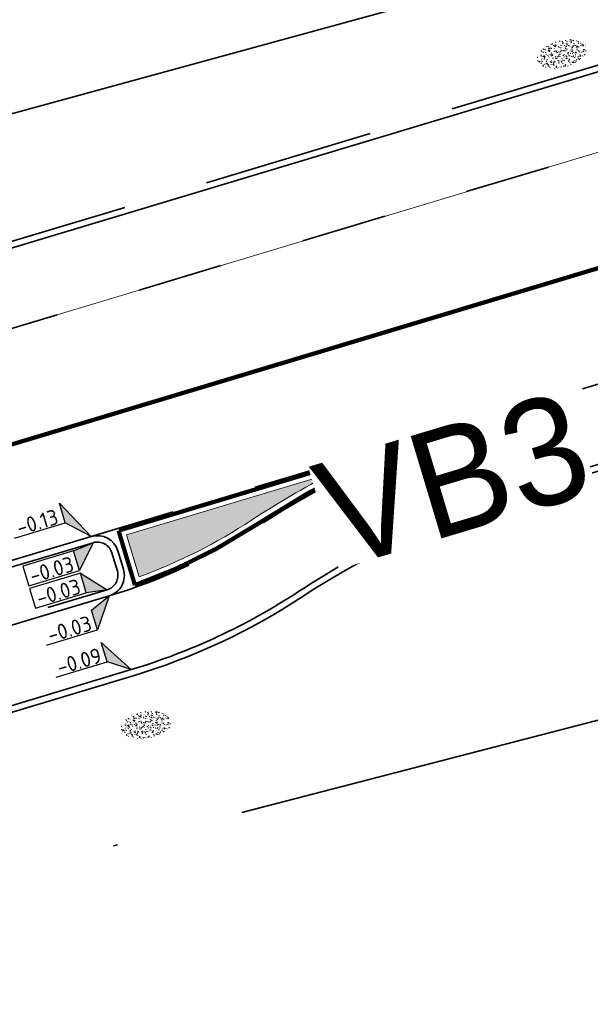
# Model space of a CAD drawing. Header units: metres. Extents: x 0 to 269924, y 0 to 933292.
# Tile 234 of 246: x 135743 to 135756, y 466800 to 466823. Entities that reach past the tile are written whole.
import ezdxf
from ezdxf.enums import TextEntityAlignment as Align

# ---------------------------------------------------------------- set-up
doc = ezdxf.new("R2018")
doc.units = ezdxf.units.M
for name, pattern in [('VH-OPSLUITBAND_150X250', [24, 16, -2, 4, -2]), ('VH-TROTTOIRBAND_130-150', [15, 5, -2, 2, -2, 2, -2]), ('VW-1-1_STREEP', [2, 1, -1]), ('XX-HIDDEN', [4, 2, -2]), ('XX-PROJECTGRENS', [18, 12, -3, 0, -3])]:
    doc.linetypes.add(name, pattern=pattern)
for name, color, linetype, lineweight in [('N-CO-VH-MATERIAALGRENS-G', 7, 'XX-HIDDEN', 35), ('N-WE-KG-GRENS_PROJECT-G', 7, 'XX-PROJECTGRENS', 35), ('N-WE-VH-KANTOPSLUITING_OPSLUITBAND_150X250-G', 150, 'VH-OPSLUITBAND_150X250', 35), ('N-WE-VH-KANTOPSLUITING_TROTTOIRBAND_130 150-G', 210, 'VH-TROTTOIRBAND_130-150', 35), ('N-WE-VH-KANTOPSLUITING_VERLOOPBAND-T18', 10, 'Continuous', 18), ('N-WE-VH-KANTOPSLUITING_VOORKANTBAND-G', 50, 'Continuous', 35), ('N-WE-VW-MARKERING_LANGS_STREEP_11_010-G', 7, 'VW-1-1_STREEP', 13), ('N-WE-VW-MARKERING_LANGS_STREEP_DOORGETROKKEN-G', 7, 'Continuous', 13), ('N-WE-VW-MARKERING_PUNTSTUK-G', 7, 'Continuous', 35), ('X-XX-AL-HOOGTELABEL-S', 7, 'Continuous', 25)]:
    doc.layers.add(name, color=color, linetype=linetype, lineweight=lineweight)
doc.layers.add('N-WE-GR-GRAS-S', color=7, linetype='Continuous', lineweight=18, true_color=0x00a500)
doc.layers.add('X-XX-AL-HULPLIJN-G', color=30, linetype='Continuous', lineweight=18, plot=False)
doc.styles.add('NLCS-ISO', font='NLCS-ISO.ttf')
doc.styles.get("Standard").update_dxf_attribs({"font": 'romand.shx'})

# ---------------------------------------------------------------- blocks, each defined once
blk = doc.blocks.new('*U309')
for p, q in [((-2.464866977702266, 2.403713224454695), (-2.468983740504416, 4.804497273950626)), ((-2.468983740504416, 4.804497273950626), (0, 0)), ((-8.668360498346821, 2.393076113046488), (-2.46486697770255, 2.403713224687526)), ((0, 0), (-2.464866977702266, 2.403713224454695))]:
    blk.add_line(p, q)
blk.add_solid([(-2.468983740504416, 4.804497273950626), (0, 0), (-2.46486697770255, 2.403713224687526)])
at = {"style": 'NLCS-ISO'}
blk.add_attdef('...', text='', height=1.8, rotation=0.09824480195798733, dxfattribs=at).set_placement((-5.565894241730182, 1.97878916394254), align=Align.BOTTOM_CENTER)
blk = doc.blocks.new('*U297')
for p, q in [((-2.459017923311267, -1.007501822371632), (0, 0)), ((0, 0), (-2.454901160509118, -3.40828587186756)), ((-2.454901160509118, -3.40828587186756), (-2.459017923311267, -1.007501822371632)), ((-8.658394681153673, -3.418922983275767), (-2.454901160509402, -3.408285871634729))]:
    blk.add_line(p, q)
blk.add_solid([(-2.459017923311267, -1.007501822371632), (0, 0), (-2.454901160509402, -3.408285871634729)])
at = {"style": 'NLCS-ISO'}
blk.add_attdef('...', text='', height=1.799999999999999, rotation=0.09824480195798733, dxfattribs=at).set_placement((-5.555928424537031, -3.833209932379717), align=Align.BOTTOM_CENTER)
blk = doc.blocks.new('*U313')
for p, q in [((-2.461331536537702, 0.3418672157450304), (-2.465448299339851, 2.742651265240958)), ((-2.465448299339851, 2.742651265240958), (0, 0)), ((-8.664825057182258, 0.3312301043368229), (-2.461331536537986, 0.3418672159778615)), ((0, 0), (-2.461331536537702, 0.3418672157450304))]:
    blk.add_line(p, q)
blk.add_lwpolyline([(-2.465448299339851, 2.742651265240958), (-8.668941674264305, 2.732014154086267), (-8.664825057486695, 0.3312302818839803)])
blk.add_solid([(-2.465448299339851, 2.742651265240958), (0, 0), (-2.461331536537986, 0.3418672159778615)])
at = {"style": 'NLCS-ISO'}
blk.add_attdef('...', text='', height=1.799999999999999, rotation=0.09824480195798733, dxfattribs=at).set_placement((-5.562358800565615, -0.08305684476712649), align=Align.BOTTOM_CENTER)
blk = doc.blocks.new('*U315')
for p, q in [((-2.46359414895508, 1.66140792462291), (-2.46771091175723, 4.062191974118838)), ((-2.46771091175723, 4.062191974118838), (0, 0)), ((-8.667087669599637, 1.650770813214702), (-2.463594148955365, 1.661407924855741)), ((0, 0), (-2.46359414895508, 1.66140792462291))]:
    blk.add_line(p, q)
blk.add_solid([(-2.46771091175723, 4.062191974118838), (0, 0), (-2.463594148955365, 1.661407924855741)])
at = {"style": 'NLCS-ISO'}
blk.add_attdef('...', text='', height=1.8, rotation=0.09824480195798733, dxfattribs=at).set_placement((-5.564621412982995, 1.236483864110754), align=Align.BOTTOM_CENTER)
blk = doc.blocks.new('*U308')
at = {"lineweight": 30, "flags": 106}
blk.add_attdef('OB', text='', height=0.36, dxfattribs=at).set_placement((0, 0.1), align=Align.BOTTOM_CENTER)
blk = doc.blocks.new('*U317')
for p, q in [((-2.460298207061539, -0.2608487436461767), (0, 0)), ((0, 0), (-2.45618144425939, -2.661632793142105)), ((-2.45618144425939, -2.661632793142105), (-2.460298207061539, -0.2608487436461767)), ((-8.659674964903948, -2.672269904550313), (-2.456181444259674, -2.661632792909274))]:
    blk.add_line(p, q)
blk.add_lwpolyline([(-2.460298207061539, -0.2608487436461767), (-8.663791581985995, -0.271485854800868), (-8.659674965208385, -2.672269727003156)])
blk.add_solid([(-2.460298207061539, -0.2608487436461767), (0, 0), (-2.456181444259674, -2.661632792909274)])
at = {"style": 'NLCS-ISO'}
blk.add_attdef('...', text='', height=1.8, rotation=0.09824480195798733, dxfattribs=at).set_placement((-5.557208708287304, -3.086556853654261), align=Align.BOTTOM_CENTER)
blk = doc.blocks.new('SGR-GRAS_01-SO')
at = {"ltscale": 0.1}
for p, q in [((-1.301832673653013, 0.7612362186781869), (-1.32375157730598, 0.7738911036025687)), ((-0.9386756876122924, 0.8402425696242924), (-1.003627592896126, 0.8777425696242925)), ((-0.8917062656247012, 0.8119036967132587), (-0.8167062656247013, 0.8119036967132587)), ((-0.5755187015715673, 0.9192489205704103), (-0.6404706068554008, 0.9567489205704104)), ((-0.5619066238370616, 0.9188498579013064), (-0.5088736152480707, 0.9718828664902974)), ((-0.4269372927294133, 0.7849215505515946), (-0.4993817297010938, 0.8043329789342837)), ((-0.3167062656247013, 0.8119036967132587), (-0.2417062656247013, 0.8119036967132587)), ((-0.3159448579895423, 0.773800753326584), (-0.2435004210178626, 0.7932121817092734)), ((-0.278054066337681, 0.7348787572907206), (-0.2910776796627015, 0.8087393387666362)), ((-0.2123617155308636, 0.998255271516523), (-0.2688534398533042, 1.03087078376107)), ((0.07335939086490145, 0.9932330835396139), (0.1383112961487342, 1.030733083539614)), ((0.2394624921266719, 0.9226217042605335), (0.3119069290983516, 0.9420331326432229)), ((0.2582937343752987, 0.8119036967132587), (0.3332937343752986, 0.8119036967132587)), ((0.3171717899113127, 0.8144474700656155), (0.3041481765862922, 0.888308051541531)), ((0.5942198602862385, 0.9254137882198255), (0.521775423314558, 0.9448252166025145)), ((0.6487598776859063, 0.7897616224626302), (0.5838079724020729, 0.8272616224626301)), ((0.8332937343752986, 0.8119036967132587), (0.9082937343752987, 0.8119036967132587)), ((0.9123976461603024, 0.8940161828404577), (0.9069385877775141, 0.9249760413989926)), ((0.9271252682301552, 0.7644672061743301), (0.992077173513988, 0.8019672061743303)), ((1.011916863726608, 0.8687679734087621), (0.946964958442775, 0.9062679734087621)), ((1.149627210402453, 0.7765928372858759), (1.077182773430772, 0.796004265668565)), ((1.109260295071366, 0.767454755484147), (1.181704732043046, 0.7868661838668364)), ((-1.963883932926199, -0.07009183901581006), (-1.976907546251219, 0.003768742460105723)), ((-1.929988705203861, 0.1884380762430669), (-1.925125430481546, 0.244025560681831)), ((-1.893339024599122, 0.2367171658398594), (-1.921057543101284, 0.2527204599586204)), ((-1.667776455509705, 0.02335000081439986), (-1.595332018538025, 0.04276142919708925)), ((-1.595790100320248, 0.240727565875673), (-1.64882310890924, 0.2937605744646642)), ((-1.530182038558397, 0.3157235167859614), (-1.59513394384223, 0.3532235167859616)), ((-1.448094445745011, 0.6444293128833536), (-1.520538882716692, 0.6638407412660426)), ((-1.516706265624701, 0.1869036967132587), (-1.441706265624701, 0.1869036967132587)), ((-1.468505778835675, 0.5757413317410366), (-1.481529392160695, 0.6496019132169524)), ((-1.358436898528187, 0.2062951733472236), (-1.430881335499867, 0.2257066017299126)), ((-1.426759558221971, 0.4761588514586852), (-1.354315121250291, 0.4955702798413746)), ((-1.420534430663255, 0.1307330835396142), (-1.355582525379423, 0.1682330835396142)), ((-1.36865807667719, 0.009476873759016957), (-1.38168169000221, 0.08333745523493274)), ((-1.375079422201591, 0.1056770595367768), (-1.3220464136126, 0.1587100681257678)), ((-1.334450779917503, 0.1112397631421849), (-1.327914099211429, 0.1859543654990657)), ((-1.2843362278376, 0.6840517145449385), (-1.277799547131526, 0.7587663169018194)), ((-1.1670250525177, 0.394729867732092), (-1.231976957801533, 0.4322298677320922)), ((-1.171526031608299, 0.2407275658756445), (-1.22455904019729, 0.2937605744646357)), ((-1.153848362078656, 0.6473139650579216), (-1.206881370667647, 0.7003469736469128)), ((-1.112369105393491, 0.1721709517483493), (-1.039924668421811, 0.1915823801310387)), ((-1.032217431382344, 0.02822351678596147), (-1.097169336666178, 0.06572351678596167)), ((-0.9684930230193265, 0.5122634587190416), (-0.9154600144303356, 0.5652964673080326)), ((-0.8926870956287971, 0.4956083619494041), (-0.9651315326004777, 0.5150197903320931)), ((-0.9417062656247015, 0.1869036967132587), (-0.8667062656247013, 0.1869036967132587)), ((-0.9225698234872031, 0.4182330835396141), (-0.8576179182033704, 0.4557330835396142)), ((-0.8732799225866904, 0.6553100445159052), (-0.8863035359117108, 0.7291706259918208)), ((-0.8030295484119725, 0.05747422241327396), (-0.8754739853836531, 0.07688565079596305)), ((-0.8713522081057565, 0.6249798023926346), (-0.7989077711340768, 0.644391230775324)), ((-0.8038680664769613, 0.4737362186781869), (-0.8688199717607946, 0.5112362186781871)), ((-0.7472619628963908, 0.2407275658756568), (-0.800294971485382, 0.293760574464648)), ((-0.7734322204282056, 0.0890455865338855), (-0.786455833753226, 0.1629061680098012)), ((-0.7295842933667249, 0.6473139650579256), (-0.7826173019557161, 0.7003469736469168)), ((-0.738912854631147, 0.03404145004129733), (-0.7323761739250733, 0.1087560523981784)), ((-0.6690604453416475, 0.107229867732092), (-0.734012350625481, 0.1447298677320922)), ((-0.6887983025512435, 0.606853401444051), (-0.6822616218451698, 0.6815680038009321)), ((-0.5569617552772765, 0.3209919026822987), (-0.4845173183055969, 0.3404033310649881)), ((-0.4407110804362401, 0.5527425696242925), (-0.5056629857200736, 0.5902425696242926)), ((-0.4246052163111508, 0.7057330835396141), (-0.3596533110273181, 0.743233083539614)), ((-0.3372797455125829, 0.3467874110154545), (-0.4097241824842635, 0.3661988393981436)), ((-0.3229978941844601, 0.2407275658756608), (-0.3760309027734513, 0.293760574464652)), ((-0.305903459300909, 0.186236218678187), (-0.3708553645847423, 0.2237362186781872)), ((-0.3667062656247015, 0.1869036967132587), (-0.2917062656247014, 0.1869036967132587)), ((-0.305320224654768, 0.6473139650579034), (-0.3583532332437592, 0.7003469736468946)), ((-0.2425713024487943, 0.01700400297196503), (-0.1701268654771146, 0.03641543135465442)), ((-0.1782063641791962, 0.1686142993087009), (-0.1912299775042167, 0.2424748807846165)), ((-0.1433749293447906, -0.04315686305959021), (-0.1368382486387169, 0.03155773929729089)), ((-0.07755409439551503, 0.6317489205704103), (-0.1425059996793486, 0.6692489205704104)), ((-0.09326037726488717, 0.5296550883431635), (-0.08672369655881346, 0.6043696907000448)), ((-0.08460954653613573, 0.1587100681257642), (-0.03157653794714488, 0.2117430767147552)), ((-0.06880394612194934, 0.1894672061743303), (-0.003852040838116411, 0.2269672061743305)), ((0.05725352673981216, 0.2652425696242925), (-0.007698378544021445, 0.3027425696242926)), ((-0.001554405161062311, 0.4698128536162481), (0.07089003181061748, 0.4892242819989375)), ((0.1012661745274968, 0.2407275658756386), (0.04823316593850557, 0.2937605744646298)), ((0.128470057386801, 0.6361005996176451), (0.05602562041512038, 0.6555120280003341)), ((0.1189438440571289, 0.6473139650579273), (0.06591083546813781, 0.7003469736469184)), ((0.2181276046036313, 0.1979664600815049), (0.1456831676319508, 0.217377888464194)), ((0.2082937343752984, 0.1869036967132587), (0.2832937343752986, 0.1869036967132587)), ((0.2856028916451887, 0.7107552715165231), (0.2206509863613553, 0.7482552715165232)), ((0.3128360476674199, 0.1658249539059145), (0.3852804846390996, 0.1852363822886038)), ((0.3219768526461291, 0.565296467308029), (0.37500986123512, 0.61832947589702)), ((0.4204105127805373, 0.3442489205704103), (0.3554586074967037, 0.3817489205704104)), ((0.4170194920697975, 0.2481830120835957), (0.403995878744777, 0.3220435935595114)), ((0.4291606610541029, 0.4769672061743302), (0.4941125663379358, 0.5144672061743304)), ((0.5255302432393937, 0.2407275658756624), (0.4724972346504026, 0.2937605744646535)), ((0.5432079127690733, 0.6473139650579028), (0.4901749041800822, 0.700346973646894)), ((0.5552181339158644, -0.02225743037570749), (0.4902662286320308, 0.01524256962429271)), ((0.5022775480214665, 0.4524567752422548), (0.5088142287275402, 0.5271713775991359)), ((0.5538529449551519, 0.6186338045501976), (0.6262973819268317, 0.638045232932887)), ((0.6838774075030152, 0.4872796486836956), (0.6114329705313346, 0.5066910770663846)), ((0.7735349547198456, 0.04914550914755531), (0.701090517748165, 0.06855693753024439)), ((0.7835674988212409, 0.4232552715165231), (0.7186155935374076, 0.4607552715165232)), ((0.7832937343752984, 0.1869036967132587), (0.8582937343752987, 0.1869036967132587)), ((0.9183751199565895, 0.05674892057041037), (0.853423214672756, 0.09424892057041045)), ((0.8682433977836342, 0.3146459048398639), (0.9406878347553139, 0.3340573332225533)), ((0.9497943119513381, 0.240727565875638), (0.896761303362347, 0.2937605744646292)), ((0.9674719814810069, 0.6473139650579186), (0.9144389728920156, 0.7003469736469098)), ((1.012245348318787, 0.3277517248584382), (0.9992217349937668, 0.4016123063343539)), ((1.146724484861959, 0.5022616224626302), (1.081772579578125, 0.5397616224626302)), ((1.097815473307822, 0.3752584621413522), (1.104352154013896, 0.4499730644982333)), ((1.239284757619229, 0.338458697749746), (1.166840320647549, 0.357870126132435)), ((1.18263385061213, 0.01065800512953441), (1.255078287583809, 0.0300694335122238)), ((1.205860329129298, 0.2117430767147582), (1.258893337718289, 0.2647760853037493)), ((1.281532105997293, 0.1357552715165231), (1.21658020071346, 0.1732552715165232)), ((1.282926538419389, 0.2482013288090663), (1.347878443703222, 0.2857013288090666)), ((1.374058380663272, 0.2407275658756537), (1.32102537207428, 0.2937605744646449)), ((1.391736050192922, 0.6473139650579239), (1.338703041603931, 0.7003469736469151)), ((1.358293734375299, 0.1869036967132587), (1.433293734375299, 0.1869036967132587)), ((1.423650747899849, 0.4634668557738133), (1.496095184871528, 0.4828782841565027)), ((1.509881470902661, 0.5812679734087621), (1.444929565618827, 0.6187679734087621)), ((1.644689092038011, 0.2147616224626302), (1.579737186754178, 0.2522616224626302)), ((1.607471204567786, 0.4073204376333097), (1.594447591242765, 0.4811810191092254)), ((1.693353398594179, 0.2980601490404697), (1.699890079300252, 0.3727747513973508)), ((1.794692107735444, 0.1896377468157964), (1.722247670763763, 0.2090491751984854)), ((1.738041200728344, 0.1594789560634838), (1.810485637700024, 0.1788903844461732)), ((1.798322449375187, 0.240727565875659), (1.745289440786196, 0.2937605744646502)), ((1.933293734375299, 0.1869036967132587), (1.948146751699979, 0.1869036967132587)), ((-1.918499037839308, -0.1567669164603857), (-1.853547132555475, -0.1192669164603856)), ((-1.824186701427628, -0.08301801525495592), (-1.896631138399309, -0.06360658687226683)), ((-1.758531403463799, -0.1297891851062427), (-1.823483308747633, -0.0922891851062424)), ((-1.781665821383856, -0.300909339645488), (-1.728632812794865, -0.247876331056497)), ((-1.623723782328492, -0.4962955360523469), (-1.688675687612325, -0.4587955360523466)), ((-1.631145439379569, -0.572445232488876), (-1.68417844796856, -0.5194122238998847)), ((-1.613467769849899, -0.1658588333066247), (-1.666500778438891, -0.1128258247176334)), ((-1.566706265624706, -0.4380963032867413), (-1.491706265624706, -0.4380963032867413)), ((-1.535305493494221, -0.6572178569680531), (-1.497745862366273, -0.6355327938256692)), ((-1.395374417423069, -0.05078283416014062), (-1.460326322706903, -0.01328283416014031)), ((-1.384565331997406, -0.4615721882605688), (-1.378028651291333, -0.3868575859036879)), ((-1.353386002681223, -0.2806378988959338), (-1.280941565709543, -0.2612264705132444)), ((-1.268779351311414, -0.2318389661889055), (-1.341223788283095, -0.2124275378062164)), ((-1.260566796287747, -0.4172891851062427), (-1.32551870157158, -0.3797891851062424)), ((-1.268810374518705, -0.5567875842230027), (-1.281833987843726, -0.4829270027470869)), ((-1.206881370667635, -0.5724452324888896), (-1.259914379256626, -0.5194122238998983)), ((-1.179121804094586, -0.6699731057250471), (-1.251566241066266, -0.650561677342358)), ((-1.189203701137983, -0.1658588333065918), (-1.242236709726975, -0.1128258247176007)), ((-1.125759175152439, -0.7837955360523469), (-1.190711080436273, -0.7462955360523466)), ((-1.064733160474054, -0.3855327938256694), (-0.9997812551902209, -0.3480327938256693)), ((-1.038995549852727, -0.5846257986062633), (-0.9665511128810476, -0.5652143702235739)), ((-0.991706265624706, -0.4380963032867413), (-0.9167062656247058, -0.4380963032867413)), ((-0.8974098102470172, -0.3382828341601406), (-0.9623617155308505, -0.3007828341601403)), ((-0.8977823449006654, -0.6544627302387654), (-0.8447493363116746, -0.6014297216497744)), ((-0.7826173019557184, -0.5724452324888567), (-0.8356503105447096, -0.5194122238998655)), ((-0.7626021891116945, -0.7047891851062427), (-0.8275540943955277, -0.6672891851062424)), ((-0.7649396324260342, -0.1658588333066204), (-0.8179726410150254, -0.1128258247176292)), ((-0.7979786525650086, -0.1318169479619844), (-0.7255342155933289, -0.112405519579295)), ((-0.7890274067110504, -0.5387705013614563), (-0.7824907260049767, -0.4640558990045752)), ((-0.7133720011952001, -0.3806599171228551), (-0.7858164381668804, -0.361248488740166)), ((-0.6735845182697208, -0.4772188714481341), (-0.6866081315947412, -0.4033582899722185)), ((-0.534252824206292, -0.2592764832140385), (-0.5992047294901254, -0.2217764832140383)), ((-0.5667685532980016, -0.09803279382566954), (-0.5018166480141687, -0.0605327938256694)), ((-0.4911959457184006, -0.2478763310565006), (-0.4381629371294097, -0.1948433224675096)), ((-0.483588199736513, -0.4358048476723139), (-0.4111437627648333, -0.4163934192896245)), ((-0.3994452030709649, -0.6257828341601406), (-0.4643971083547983, -0.5882828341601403)), ((-0.416706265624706, -0.4380963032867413), (-0.3417062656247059, -0.4380963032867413)), ((-0.3583532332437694, -0.5724452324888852), (-0.4113862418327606, -0.519412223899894)), ((-0.3406755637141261, -0.1658588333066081), (-0.3937085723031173, -0.1128258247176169)), ((-0.2476221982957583, -0.09134672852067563), (-0.3200666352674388, -0.07193530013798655)), ((-0.1710958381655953, -0.180270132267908), (-0.2360477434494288, -0.1427701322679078)), ((-0.1579646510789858, -0.5294808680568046), (-0.2304090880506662, -0.5100694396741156)), ((-0.2109672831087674, -0.6142986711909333), (-0.1460153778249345, -0.5767986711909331)), ((-0.193489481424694, -0.6159688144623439), (-0.1869528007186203, -0.5412542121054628)), ((-0.1691977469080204, -0.7397927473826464), (-0.09675330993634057, -0.720381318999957)), ((-0.03628821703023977, -0.5467764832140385), (-0.1012401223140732, -0.5092764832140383)), ((-0.07835866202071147, -0.3976501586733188), (-0.09138227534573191, -0.3237895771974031)), ((0.0659108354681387, -0.5724452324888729), (0.01287782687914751, -0.5194122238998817)), ((0.08358850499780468, -0.1658588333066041), (0.0305554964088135, -0.1128258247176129)), ((0.07181915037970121, -0.2869838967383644), (0.1442635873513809, -0.2675724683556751)), ((0.1920611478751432, -0.101263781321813), (0.1271092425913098, -0.06376378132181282)), ((0.1582937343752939, -0.4380963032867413), (0.2332937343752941, -0.4380963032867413)), ((0.307785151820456, -0.2401676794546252), (0.2353407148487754, -0.2207562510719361)), ((0.326868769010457, -0.467770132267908), (0.2619168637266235, -0.4302701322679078)), ((0.2869973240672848, -0.3267986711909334), (0.3519492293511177, -0.2892986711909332)), ((0.3974426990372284, -0.6783018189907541), (0.324998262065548, -0.6588903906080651)), ((0.3862096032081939, -0.590971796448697), (0.4586540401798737, -0.5715603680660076)), ((0.3926875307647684, -0.6014297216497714), (0.4457205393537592, -0.5483967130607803)), ((0.4020484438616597, -0.6931671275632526), (0.4085851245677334, -0.6184525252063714)), ((0.4901749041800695, -0.5724452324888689), (0.4371418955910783, -0.5194122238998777)), ((0.4521629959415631, -0.1203551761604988), (0.4586996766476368, -0.04564057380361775)), ((0.5078525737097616, -0.1658588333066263), (0.4548195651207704, -0.1128258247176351)), ((0.5168671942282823, -0.3180814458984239), (0.5038435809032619, -0.2442208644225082)), ((0.6900257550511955, -0.388763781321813), (0.6250738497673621, -0.3512637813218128)), ((0.6272265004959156, -0.138162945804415), (0.6996709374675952, -0.1187515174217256)), ((0.7332937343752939, -0.4380963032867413), (0.8082937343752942, -0.4380963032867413)), ((0.8248333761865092, -0.755270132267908), (0.7598814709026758, -0.7177701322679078)), ((0.7849619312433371, -0.03929867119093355), (0.84991383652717, -0.001798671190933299)), ((0.8631925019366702, -0.3889886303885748), (0.7907480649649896, -0.3695772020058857)), ((0.7992739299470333, -0.1948433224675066), (0.852306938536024, -0.1418103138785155)), ((0.9144389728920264, -0.5724452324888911), (0.8614059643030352, -0.5194122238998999)), ((0.9321166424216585, -0.1658588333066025), (0.8790836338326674, -0.1128258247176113)), ((0.9416169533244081, -0.4421508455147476), (1.014061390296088, -0.4227394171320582)), ((1.053182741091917, -0.3097574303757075), (0.988230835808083, -0.2722574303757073)), ((0.9975863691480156, -0.7703654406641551), (1.004123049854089, -0.695650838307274)), ((1.047700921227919, -0.1975534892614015), (1.054237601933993, -0.1228388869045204)), ((1.112093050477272, -0.2385127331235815), (1.099069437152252, -0.1646521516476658)), ((1.187990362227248, -0.676263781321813), (1.123038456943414, -0.6387637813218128)), ((1.140763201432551, -0.5555645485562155), (1.205715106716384, -0.5180645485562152)), ((1.211940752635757, -0.804777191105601), (1.198917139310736, -0.7309166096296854)), ((1.256007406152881, -0.7461387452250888), (1.328451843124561, -0.7267273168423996)), ((1.32894230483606, -0.09967544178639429), (1.256497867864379, -0.0802640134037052)), ((1.338703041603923, -0.5724452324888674), (1.285670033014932, -0.5194122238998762)), ((1.356380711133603, -0.1658588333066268), (1.303347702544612, -0.1128258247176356)), ((1.308293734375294, -0.4380963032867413), (1.383293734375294, -0.4380963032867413)), ((1.418599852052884, -0.5378095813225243), (1.346155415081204, -0.5183981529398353)), ((1.416339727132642, -0.2307510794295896), (1.351387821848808, -0.1932510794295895)), ((1.551147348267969, -0.5972574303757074), (1.486195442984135, -0.5597574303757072)), ((1.497024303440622, -0.2933298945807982), (1.569468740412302, -0.2739184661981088)), ((1.638727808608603, -0.2680645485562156), (1.703679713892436, -0.2305645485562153)), ((1.643238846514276, -0.2747518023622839), (1.649775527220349, -0.2000372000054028)), ((1.684164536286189, -0.5473895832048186), (1.736190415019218, -0.4953637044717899)), ((1.70731890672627, -0.1589440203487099), (1.69429529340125, -0.08508343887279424)), ((1.71280390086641, -0.5222820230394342), (1.709934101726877, -0.5194122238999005)), ((1.779496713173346, -0.1517447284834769), (1.714544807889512, -0.1142447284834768)), ((1.780644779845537, -0.1658588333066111), (1.727611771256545, -0.1128258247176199)), ((1.884349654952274, -0.2484963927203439), (1.811905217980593, -0.2290849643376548)), ((-0.8361067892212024, -0.9432198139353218), (-0.8533279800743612, -0.9259986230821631)), ((-0.7246050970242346, -0.8886136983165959), (-0.6521606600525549, -0.8692022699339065)), ((-0.7089318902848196, -0.9017986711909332), (-0.6439799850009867, -0.864298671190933)), ((-0.6237144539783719, -0.8187940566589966), (-0.6961588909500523, -0.7993826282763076)), ((-0.5823747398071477, -0.9944952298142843), (-0.5867604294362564, -0.9696227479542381)), ((-0.3760309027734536, -0.9790316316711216), (-0.4290639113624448, -0.9259986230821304)), ((-0.2646375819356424, -0.9922891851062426), (-0.3295894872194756, -0.9547891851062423)), ((-0.06830710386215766, -0.9676150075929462), (-0.1407515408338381, -0.9482035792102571)), ((-0.01389886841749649, -1.008016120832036), (0.03913414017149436, -0.9549831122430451)), ((0.04823316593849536, -0.9790316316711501), (-0.004799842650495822, -0.925998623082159)), ((0.02148904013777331, -0.9639146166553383), (0.008465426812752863, -0.8900540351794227)), ((0.09851940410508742, -0.9132828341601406), (0.03356749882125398, -0.8757828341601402)), ((0.1721150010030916, -1.036566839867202), (0.217637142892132, -1.024369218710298)), ((0.4616763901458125, -0.8342764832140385), (0.3967244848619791, -0.7967764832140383)), ((0.4724972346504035, -0.9790316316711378), (0.4194642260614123, -0.9259986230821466)), ((0.6167148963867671, -0.8843459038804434), (0.6036912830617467, -0.8104853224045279)), ((0.6427985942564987, -0.8430645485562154), (0.7077504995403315, -0.8055645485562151)), ((0.7006000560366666, -0.8949596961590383), (0.7730444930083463, -0.875548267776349)), ((0.8560084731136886, -0.9382788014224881), (0.8437282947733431, -0.9259986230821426)), ((0.9528500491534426, -0.8271227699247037), (0.8804056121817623, -0.8077113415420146))]:
    blk.add_line(p, q, dxfattribs=at)
at = {"ltscale": 0.1, "style": 'NLCS-ISO'}
blk.add_attdef('TYPE', text='', height=0.5, dxfattribs=at).set_placement((3.470943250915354, -0.01606055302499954), align=Align.MIDDLE_CENTER)

msp = doc.modelspace()

# ---------------------------------------------------------------- hatches: boundary and pattern name
at = {"layer": 'N-WE-VW-MARKERING_PUNTSTUK-G'}
h = msp.add_hatch(color=256, dxfattribs=at)
h.dxf.hatch_style = 1
edge = h.paths.add_edge_path()
edge.add_line((135745.5733727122, 466811.21447631), (135750.3556520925, 466812.65215234))
edge.add_arc((135760.5735500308, 466793.1689656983), 21.99999999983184, 117.6746267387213, 123.2821461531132)
edge.add_arc((135741.3668678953, 466822.4282097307), 13.00000000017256, 290.26025116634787, 303.2821461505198, ccw=False)
edge.add_line((135745.8685717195, 466810.2325275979), (135745.5733727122, 466811.21447631))

# ---------------------------------------------------------------- linework, layer by layer
at = {"layer": 'N-CO-VH-MATERIAALGRENS-G', "flags": 128}
for points in [[(135703.7307171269, 466804.2742364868), (135761.2321876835, 466821.5606556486, -0.0172042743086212), (135778.036726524, 466825.9883269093, 0.04469909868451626), (135820.0438651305, 466839.5629993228, -0.01090339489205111), (135840.3971984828, 466847.6945496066), (135895.7165462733, 466868.4087297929)], [(135744.7496932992, 466811.1756992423), (135762.7292549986, 466816.5808173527, -0.01720427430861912), (135779.1878571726, 466820.9173409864, 0.04469909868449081), (135822.0779267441, 466834.7773339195, -0.01090339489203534), (135842.2206804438, 466842.8247535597), (135897.5400282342, 466863.538933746)], [(135745.1671156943, 466809.7870817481, 0.07233886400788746), (135748.6105308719, 466811.3932948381, -0.07233886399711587), (135754.2973832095, 466814.0459800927)]]:
    msp.add_lwpolyline(points, format="xyb", dxfattribs=at)
at = {"layer": 'N-WE-KG-GRENS_PROJECT-G', "flags": 128}
msp.add_lwpolyline([(133942.1524110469, 466524.0131866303), (133955.5330132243, 466522.5072814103), (133956.1450573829, 466521.6255141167), (133962.8106423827, 466521.3549549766), (133963.5426830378, 466522.6698912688), (133965.0543119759, 466522.5630917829), (133965.5509484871, 466521.1927763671), (133981.500240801, 466520.3344856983), (133981.5648827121, 466520.8964937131), (133982.0280620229, 466520.8599138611), (133994.1341991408, 466520.3302144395), (133994.1506883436, 466519.6710776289), (134009.0668828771, 466519.47832968), (134013.9105563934, 466519.5118859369), (134027.7318088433, 466519.6359101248), (134028.6931809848, 466519.5542097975), (134034.7955627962, 466519.6112984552), (134050.8601504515, 466519.6587555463), (134068.5013668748, 466520.1515736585), (134071.2543365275, 466520.2369414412), (134077.2598209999, 466520.6916022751), (134094.041317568, 466522.634648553), (134101.3850316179, 466523.282053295), (134101.4279529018, 466523.9099018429), (134128.9951892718, 466527.0916612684), (134141.9381114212, 466528.6266520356), (134148.4211941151, 466529.3920155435), (134148.4758897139, 466529.087071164), (134157.1082757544, 466530.2399228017), (134157.7621140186, 466530.3387803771), (134157.9530247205, 466529.0761080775), (134163.7063367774, 466529.9459844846), (134172.6897419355, 466531.0545870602), (134201.838292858, 466535.0690746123), (134202.1966108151, 466534.8781078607), (134203.3044141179, 466535.0417079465), (134208.1607619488, 466535.7224832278), (134214.6823986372, 466536.673491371), (134215.1495333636, 466536.8455328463), (134235.7658031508, 466539.7543887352), (134239.5865759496, 466540.4491788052), (134251.1166291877, 466542.2181796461), (134251.5357558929, 466542.0897478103), (134264.4785346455, 466543.8326887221), (134264.4866010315, 466544.3174959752), (134273.560452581, 466545.6406042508), (134273.6081948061, 466545.2869552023), (134285.6788667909, 466546.8628692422), (134299.1175268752, 466548.9714251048), (134309.1915308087, 466550.3448240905), (134329.8051172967, 466553.6587492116), (134341.5255913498, 466555.2055478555), (134346.9703500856, 466556.1119171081), (134351.977127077, 466556.0254164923), (134358.9491387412, 466556.8868833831), (134359.1860258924, 466557.3131716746), (134365.4260131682, 466557.9171338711), (134389.2249696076, 466560.7577657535), (134395.3950971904, 466561.518770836), (134400.6331677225, 466562.0187619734), (134418.6382476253, 466563.9072882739), (134426.4042451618, 466566.3428517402), (134432.4721745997, 466567.1404338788), (134437.5317615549, 466567.4215073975), (134444.8476309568, 466568.2503552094), (134448.2774373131, 466568.3882371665), (134484.5941901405, 466572.7623631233), (134486.5392104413, 466572.9659145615), (134490.5988743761, 466573.5461829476), (134498.4989809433, 466574.5360898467), (134514.3182909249, 466576.7013504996), (134542.3965172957, 466581.3671513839), (134546.7016227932, 466582.121673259), (134551.5932448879, 466582.4405037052), (134551.8709818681, 466583.1790477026), (134557.9055011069, 466584.4060540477), (134558.2756802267, 466584.1148804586), (134567.3596791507, 466586.0044054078), (134582.7169248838, 466588.7154954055), (134583.1075576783, 466588.9718888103), (134590.4443539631, 466590.3980608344), (134630.038171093, 466598.271024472), (134633.2644661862, 466598.9231793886), (134632.086743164, 466604.993401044), (134646.0512420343, 466607.5369790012), (134647.4142347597, 466607.4294063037), (134666.9719003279, 466611.4052667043), (134675.3421925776, 466617.4627672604), (134674.8187706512, 466607.593234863), (134696.9952731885, 466610.5368207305), (134702.1723629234, 466611.3266999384), (134706.5249927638, 466612.0709193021), (134709.0847624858, 466612.3228419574), (134712.0868166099, 466612.7757763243), (134714.9998533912, 466613.2025984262), (134716.3485504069, 466613.2290626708), (134723.3638264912, 466613.9677410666), (134738.9813438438, 466616.6394283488), (134746.0622961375, 466617.2796676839), (134746.0899609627, 466616.6414740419), (134760.1207166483, 466618.8608811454), (134759.9932530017, 466619.8291223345), (134768.4464044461, 466621.1369810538), (134784.6150656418, 466623.7381739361), (134787.5412446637, 466625.0717702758), (134796.7719591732, 466626.4793854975), (134796.8993088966, 466625.7153100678), (134813.8776264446, 466628.5451145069), (134820.2259019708, 466629.5839160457), (134847.6798250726, 466634.2337142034), (134881.7897109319, 466639.2043855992), (134881.9258277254, 466639.5320592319), (134884.4295573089, 466640.0091299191), (134893.796674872, 466641.7112053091), (134903.0853048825, 466643.3283281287), (134904.1382627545, 466643.5270257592), (134920.2645882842, 466646.3736931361), (134921.3317273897, 466646.5776632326), (134937.3672634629, 466649.5176987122), (134938.5006811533, 466649.7081998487), (134961.5551357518, 466654.0962071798), (134967.7644973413, 466655.2623880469), (134974.7222744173, 466656.562712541), (134984.22992181, 466658.4908556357), (134992.0227233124, 466659.9976855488), (134995.80947285, 466660.765721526), (135000.4419448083, 466661.6925488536), (135009.6949473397, 466663.6483570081), (135010.6585058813, 466663.8685799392), (135018.8323899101, 466665.6175779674), (135021.9200589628, 466666.3144342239), (135034.0926055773, 466668.9429221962), (135034.1606217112, 466668.7688489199), (135043.799912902, 466670.8322396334), (135059.0838906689, 466674.01970182), (135068.7714915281, 466676.0781310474), (135083.0892485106, 466679.0344717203), (135091.9024394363, 466680.9928728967), (135097.4879272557, 466682.1656432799), (135104.8308224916, 466683.6512761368), (135116.5338752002, 466686.2312443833), (135119.8917458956, 466686.7918057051), (135126.3004647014, 466688.0133532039), (135127.3467745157, 466688.1956770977), (135130.4482168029, 466688.8914750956), (135135.6019262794, 466689.8873660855), (135140.1897926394, 466691.518025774), (135166.5920957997, 466696.9400260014), (135182.3679565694, 466700.7240911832), (135201.9020413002, 466704.7479892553), (135203.9413028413, 466705.0821629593), (135209.8669712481, 466705.9568768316), (135217.8009506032, 466707.7815722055), (135228.8213921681, 466709.9330682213), (135242.3911663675, 466712.5979486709), (135277.6978602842, 466719.7233857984), (135279.4572854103, 466720.1111281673), (135279.5504805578, 466721.577789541), (135288.1779487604, 466723.0731766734), (135350.9626020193, 466735.3051091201), (135501.9862943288, 466763.6854067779), (135501.1615330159, 466761.8388939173), (135525.1316183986, 466766.8329107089), (135533.6391897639, 466768.6720342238), (135569.0415342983, 466775.1882817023), (135582.7670693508, 466777.3782075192), (135584.0219052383, 466777.6336899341), (135585.6754001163, 466776.2642394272, 0.01917955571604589), (135652.4509215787, 466792.0101712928), (135652.8909980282, 466793.4567712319), (135660.9806309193, 466795.9188646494), (135661.5742904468, 466796.0743434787), (135664.4814484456, 466796.8357252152), (135665.9463914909, 466796.651130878), (135673.5578780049, 466799.3276069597), (135680.9772409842, 466801.7388195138), (135687.2758812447, 466804.2005113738), (135692.5472533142, 466806.2945453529), (135705.4319234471, 466809.7430629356), (135712.0942919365, 466810.7064861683), (135728.1451837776, 466817.0345099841), (135760.2852424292, 466825.832347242), (135773.4583655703, 466829.1791244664), (135789.1158777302, 466834.0803457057), (135813.0286685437, 466842.8919001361), (135823.3523251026, 466846.7177728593), (135839.4263250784, 466852.90977285), (135860.960258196, 466860.8901186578), (135867.9277059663, 466863.260270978), (135895.1993465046, 466872.7842364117), (135899.3123590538, 466861.8000135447), (135873.3586115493, 466852.0817029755), (135873.1875239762, 466848.8432858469), (135867.8135764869, 466846.6685785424), (135856.1044602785, 466842.0355325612), (135847.2534860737, 466838.5051439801), (135830.0333772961, 466832.5137582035), (135818.8540124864, 466828.6522867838), (135812.8648744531, 466826.9489631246), (135808.9590707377, 466825.8035206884), (135805.053254, 466824.6580744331), (135770.7305607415, 466814.3069764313), (135766.971389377, 466812.0157480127), (135761.8791525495, 466808.0788010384), (135757.5908275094, 466807.1332609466), (135743.8393772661, 466803.5662474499), (135724.0746538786, 466798.3497274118), (135721.2752206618, 466798.2294012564), (135720.4224497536, 466801.4011981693), (135715.1332658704, 466799.8340353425), (135698.5530195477, 466794.7536974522), (135698.2787954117, 466793.6928969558), (135686.038231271, 466790.3518397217), (135686.038231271, 466789.2475578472), (135686.038231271, 466787.5617552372), (135681.9850583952, 466786.092379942), (135677.7191525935, 466785.3189026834), (135623.4581816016, 466770.7112300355), (135607.4104765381, 466767.6619060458), (135584.3554055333, 466763.1420881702), (135577.0911470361, 466761.4745697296), (135570.4697863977, 466760.8031385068), (135524.7143551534, 466753.1025115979), (135522.6423772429, 466752.8775616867), (135515.6659510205, 466751.6611965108), (135498.3880891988, 466748.217828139), (135460.4984659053, 466741.7587218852), (135438.5149266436, 466737.9528016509), (135402.1344808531, 466731.0484359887), (135401.8417517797, 466732.670924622), (135396.1106550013, 466731.6369212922), (135390.9271580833, 466730.6594289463), (135374.0082657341, 466727.4229595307), (135342.4630973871, 466720.8955914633), (135337.8309223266, 466720.2490029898), (135332.7812635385, 466719.4116808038), (135316.4101866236, 466716.5494519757), (135312.7641307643, 466716.512489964), (135301.0403151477, 466714.0028538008), (135296.6671288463, 466713.0768115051), (135288.0783949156, 466711.3377832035), (135288.0312665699, 466710.4135302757), (135288.0655293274, 466708.6431304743), (135283.6115573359, 466707.7382671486), (135244.1136207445, 466700.0835393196), (135242.5899300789, 466702.1144723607), (135218.7785629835, 466697.0884976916), (135216.4000727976, 466696.7357621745), (135207.1261254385, 466694.9957392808), (135197.8416961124, 466693.220294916), (135196.9866763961, 466690.776647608), (135188.2143408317, 466689.0092885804), (135186.2175051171, 466690.9192619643), (135157.9534848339, 466685.3391693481), (135157.5447879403, 466682.622870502), (135152.3879768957, 466681.5635572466), (135151.5167756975, 466683.8056166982), (135135.7292222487, 466680.6196397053), (135134.4640581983, 466677.1493432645), (135128.1840343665, 466675.8540916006), (135125.7878578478, 466678.5714928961), (135109.6059436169, 466675.1142566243), (135107.870745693, 466673.5431765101), (135107.870745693, 466672.1337744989), (135099.4689025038, 466670.4416817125), (135080.2653506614, 466666.6254702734), (135079.4055662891, 466666.1514417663), (135069.6099209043, 466664.2021856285), (135057.6380543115, 466661.7587867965), (135035.8026276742, 466657.1553929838), (135033.7233916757, 466658.6892115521), (135013.6176243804, 466654.678649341), (135014.1980498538, 466652.086133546), (135012.6124588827, 466651.7311434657), (135012.1763256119, 466654.1604027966), (134999.5247974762, 466651.5812418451), (134981.0581906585, 466648.0645026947), (134978.7397800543, 466647.6085105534), (134978.5861091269, 466647.7227091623), (134973.2900831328, 466646.7768820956), (134967.9121270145, 466645.7539069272), (134966.071093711, 466645.4085786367), (134952.7495285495, 466642.7759773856), (134952.5922323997, 466643.5768920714), (134951.2462388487, 466643.3152054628), (134944.9553651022, 466642.0967882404), (134940.8717487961, 466641.3447885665), (134939.9066098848, 466640.7888844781), (134925.3285103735, 466637.9055422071), (134925.1707613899, 466637.8774303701), (134925.3332244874, 466636.9657721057), (134925.5528710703, 466635.7332299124), (134922.1588408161, 466635.1572615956), (134921.9828351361, 466636.2009774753), (134920.7117124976, 466635.9733729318), (134906.6444618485, 466633.4312996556), (134906.5087888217, 466633.7678848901), (134899.9274117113, 466632.5170612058), (134896.0409365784, 466630.5743994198), (134862.2966913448, 466626.2016174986), (134861.4226513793, 466623.9239010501), (134854.7233406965, 466622.8189123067), (134853.2219185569, 466624.5966997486), (134834.721015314, 466621.3810199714), (134818.7550486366, 466618.6378174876), (134803.1284396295, 466616.1824814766), (134801.0970077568, 466614.7435847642), (134787.479896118, 466613.2423470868), (134768.9830798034, 466610.8883704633), (134755.1398470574, 466609.2583430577), (134754.9565717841, 466609.236833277), (134754.7859409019, 466610.217089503), (134731.8718430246, 466606.3586610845), (134713.3998650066, 466603.0551467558), (134699.6068603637, 466600.7168093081), (134685.4283932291, 466598.1558223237), (134675.8778433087, 466596.193617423), (134672.2764377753, 466595.6555032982), (134668.9104143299, 466595.0157977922), (134645.925871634, 466591.0581873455), (134638.5768223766, 466590.0005244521), (134611.4735753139, 466584.8992713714), (134601.717057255, 466583.1308817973), (134600.5998648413, 466582.9006421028), (134592.762135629, 466581.4400048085), (134575.118339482, 466578.1093738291), (134569.7258185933, 466577.1269605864), (134558.0570164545, 466574.9234960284), (134547.3690824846, 466573.1317107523), (134538.2297595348, 466571.5216770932), (134531.3551017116, 466570.551160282), (134524.2724171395, 466569.3464104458), (134519.0260386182, 466568.3261728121), (134515.3896711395, 466567.7188492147), (134505.3836714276, 466563.3411241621), (134500.9864328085, 466562.6426688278), (134495.8811584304, 466561.9090699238), (134495.8232581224, 466562.3120107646), (134492.2035519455, 466563.6422625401), (134484.3979307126, 466562.5175426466), (134478.9049082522, 466561.7861849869), (134469.8426891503, 466560.5334530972), (134464.5363607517, 466559.7416584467), (134456.9190048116, 466558.7453404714), (134448.0330247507, 466557.6866878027), (134433.2082396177, 466556.6102954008), (134412.1040943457, 466554.5767617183), (134407.5534409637, 466554.1014797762), (134387.4665672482, 466551.7412958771), (134381.7845321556, 466550.9553824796), (134364.9620218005, 466548.6585594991), (134360.1910546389, 466548.4806931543), (134354.9443141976, 466547.6280558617), (134324.1132067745, 466542.8374902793), (134319.685314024, 466541.923189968), (134312.4661359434, 466540.8436562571), (134307.0613091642, 466539.9000424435), (134305.5271910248, 466540.7390838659), (134283.9927999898, 466537.831193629), (134278.0035480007, 466536.2683650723), (134260.3923759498, 466533.9405541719), (134253.8992466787, 466532.6496706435), (134244.8673115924, 466531.6184326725), (134227.9613015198, 466528.8354721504), (134196.8763181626, 466524.7483044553), (134191.2940629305, 466524.6522599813), (134189.4410961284, 466519.486518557), (134180.54341976, 466523.2514753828), (134138.078799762, 466517.961093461), (134135.2792653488, 466517.667751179), (134120.6457190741, 466515.7906603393), (134115.8581186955, 466514.9984051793), (134094.4151111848, 466512.7875130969), (134094.482628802, 466512.1326730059), (134077.9053302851, 466510.6920995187), (134056.132134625, 466509.1904088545), (134043.8980706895, 466509.0202360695), (134033.0493666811, 466509.2423005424), (134023.923025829, 466509.5285316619), (134011.0478366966, 466510.262342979), (134011.120490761, 466510.9891989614), (133978.0307684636, 466511.9708514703), (133977.4921792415, 466511.3856294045), (133976.525257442, 466511.4150202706), (133970.9295168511, 466511.6098105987), (133940.8588400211, 466512.8528732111), (133936.3387407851, 466513.0397754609), (133926.354068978, 466513.5657545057), (133918.7672066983, 466513.9286188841), (133914.8451201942, 466514.015801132), (133909.554517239, 466514.2788215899), (133907.7804390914, 466514.3734397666), (133898.1828278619, 466514.70129374), (133889.2911774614, 466514.989814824), (133877.4113339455, 466515.3869653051), (133865.1686539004, 466516.1888634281), (133858.5984823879, 466516.5106704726), (133853.5573827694, 466516.7840218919), (133840.8237529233, 466517.534045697), (133833.6468133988, 466517.7571167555), (133833.705570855, 466517.4205325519), (133832.853439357, 466517.4580587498), (133826.9791606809, 466517.5749329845), (133808.0756063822, 466518.2959596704), (133803.3083674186, 466518.1787980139), (133802.5602390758, 466518.5553175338), (133780.0722056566, 466520.1525415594), (133779.6001213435, 466519.2909336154), (133774.0658924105, 466519.5377079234), (133773.7346670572, 466520.5591499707), (133740.5269589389, 466522.641717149), (133713.3758449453, 466524.1590433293), (133705.7028267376, 466524.6360224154), (133705.708827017, 466526.2660983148), (133685.0587084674, 466527.5831083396), (133660.5630867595, 466529.2529866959), (133639.1294385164, 466529.3459015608), (133622.4533575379, 466530.2859171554), (133616.3882789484, 466530.542601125), (133614.4944685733, 466530.6235575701), (133604.3932959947, 466531.5966831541), (133597.4637424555, 466531.4649109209), (133574.2998229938, 466531.9547450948), (133566.6952949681, 466531.5430855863), (133561.31984266, 466531.6158231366), (133554.1423027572, 466531.6268919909), (133545.3094826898, 466531.7185308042), (133535.5085397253, 466531.7952522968), (133530.4827485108, 466531.8972432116), (133499.0977592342, 466532.8452862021), (133498.9102436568, 466530.6236003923), (133497.6044371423, 466522.3592092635), (133448.566389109, 466524.3794757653), (133448.420670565, 466522.5899559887), (133414.5666584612, 466524.0339930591), (133414.4969629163, 466533.2413993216), (133401.9038887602, 466533.723358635), (133353.8122292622, 466535.7450293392), (133352.2600919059, 466536.1394774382), (133333.1066671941, 466536.5243478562), (133333.3425346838, 466545.8288032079), (133369.1520182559, 466544.7141816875), (133381.3247631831, 466544.3959709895), (133400.6986291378, 466543.6369745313), (133404.0047114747, 466543.5509329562), (133435.456193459, 466542.6095357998), (133435.456193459, 466542.2770345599), (133451.5257997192, 466541.6284090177), (133467.8825048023, 466541.2346891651), (133477.6594838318, 466542.0344843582), (133509.1031470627, 466541.4419259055), (133515.1378683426, 466541.2840938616), (133519.9388384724, 466540.9920433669), (133525.525106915, 466540.7976286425), (133532.5184406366, 466540.0969827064), (133548.146843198, 466539.7775195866), (133548.2966515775, 466540.6007608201), (133555.220016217, 466540.7220079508), (133564.2647415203, 466540.5577419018), (133565.0602457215, 466540.1875870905), (133570.0736940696, 466540.0245011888), (133574.0699192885, 466539.8754765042), (133576.6230858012, 466539.7945225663), (133577.1628883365, 466540.0070998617), (133601.2102828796, 466539.6765019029), (133602.8086753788, 466541.6354623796), (133610.4829679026, 466541.4475063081), (133611.8780893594, 466539.3531579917), (133618.7996849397, 466539.153693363), (133622.3314203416, 466538.9428577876), (133622.3617744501, 466539.4850209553), (133627.2471814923, 466539.2740840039), (133627.3045343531, 466538.7093729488), (133642.4865728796, 466537.7332190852), (133654.9204504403, 466537.2354491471), (133674.7098077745, 466536.6492012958), (133674.7655644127, 466536.9622624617), (133682.6379522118, 466536.6394971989), (133685.0837345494, 466535.631391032), (133701.9240691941, 466534.3600021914), (133703.6004047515, 466534.8560407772), (133708.5044711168, 466534.3958000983), (133731.8949713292, 466532.3908429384), (133737.9920218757, 466531.941839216), (133749.8536092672, 466530.9008754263), (133752.1500258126, 466530.7699656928), (133756.9208869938, 466530.6549690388), (133767.535473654, 466530.1089902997), (133779.8534476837, 466530.0159980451), (133787.7703033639, 466529.9339891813), (133810.9048921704, 466528.9669645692), (133832.3839276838, 466528.2379294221), (133837.1922323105, 466527.8369040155), (133897.8405042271, 466525.0359781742)], format="xyb", close=True, dxfattribs=at)
at = {"layer": 'N-WE-VH-KANTOPSLUITING_OPSLUITBAND_150X250-G', "flags": 128}
for points in [[(135379.410719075, 466737.1355616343, 0.03430584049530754), (135386.0014490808, 466738.9372074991), (135391.6467241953, 466740.9051450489, -0.03744314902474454), (135398.8940997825, 466742.8375649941), (135399.7136971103, 466742.9915581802, -0.003740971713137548), (135414.5073106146, 466745.656679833), (135566.0597499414, 466771.7902378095, 0.03032703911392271), (135671.6928321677, 466796.6790359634), (135672.5937910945, 466796.949887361, 0.07006392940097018), (135678.8876397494, 466799.8510934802, -0.07006392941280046), (135683.9911025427, 466802.2035805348), (135697.3983594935, 466806.2341463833, -0.07006392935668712), (135702.953021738, 466807.0857655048, 0.07006392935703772), (135709.8033123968, 466808.1360253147), (135760.6707874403, 466823.4280950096, -0.01720427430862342), (135777.6050525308, 466827.8899466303, 0.04469909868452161), (135819.2810920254, 466841.3576238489, -0.0109033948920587), (135839.7133927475, 466849.5207231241), (135895.032740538, 466870.2349033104)], [(135433.0745888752, 466739.62409938), (135567.6061227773, 466762.822588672, 0.03032703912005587), (135674.3126999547, 466787.9643189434), (135723.3137498, 466802.6952932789, -0.07233886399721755), (135728.9654250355, 466803.5356179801, 0.07233886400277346), (135733.2789202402, 466804.1769741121), (135745.7285159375, 466807.9196423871, 0.07233886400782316), (135749.680617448, 466809.7631369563, -0.07233886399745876), (135754.8587834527, 466812.1785407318), (135763.2906552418, 466814.7133779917, -0.0172042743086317), (135779.6195311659, 466819.0157212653, 0.04469909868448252), (135822.8406998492, 466832.9827093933, -0.01090339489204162), (135842.9044861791, 466840.9985800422), (135898.2238339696, 466861.7127602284)]]:
    msp.add_lwpolyline(points, format="xyb", dxfattribs=at)
at = {"layer": 'N-WE-VH-KANTOPSLUITING_TROTTOIRBAND_130 150-G', "flags": 128}
msp.add_lwpolyline([(135742.8775264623, 466810.4562462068), (135744.7928488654, 466811.0320413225, -0.4142135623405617), (135745.2287944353, 466810.797624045), (135745.3583483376, 466810.3666765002, -0.4142135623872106), (135745.12393106, 466809.9307309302), (135732.6743353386, 466806.1880626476, -0.4142135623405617), (135732.2383897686, 466806.4224799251), (135732.1088358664, 466806.8534274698, -0.4142135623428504), (135732.3432531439, 466807.2893730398), (135733.3009143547, 466807.5772706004)], format="xyb", dxfattribs=at)
at = {"layer": 'N-WE-VH-KANTOPSLUITING_VOORKANTBAND-G'}
for points in [[(135379.440263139, 466736.9884999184, 0.03430584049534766), (135386.0508248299, 466738.7955669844), (135391.6960999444, 466740.7635045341, -0.03744314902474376), (135398.9217984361, 466742.6901445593), (135399.7413957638, 466742.8441377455, -0.003740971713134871), (135414.5328002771, 466745.5088614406), (135566.0852396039, 466771.6424194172, 0.0303270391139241), (135671.7360168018, 466796.5353867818), (135672.6369757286, 466796.8062381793, 0.07006392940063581), (135678.9688154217, 466799.7249566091, -0.07006392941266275), (135684.0342871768, 466802.0599313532), (135697.4415441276, 466806.0904972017, -0.07006392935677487), (135702.9548565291, 466806.9357767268, 0.07006392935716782), (135709.8464970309, 466807.992376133), (135760.7139720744, 466823.284445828, -0.01720427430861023), (135777.6382582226, 466827.7436681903, 0.04469909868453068), (135819.3397668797, 466841.2195758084, -0.01090339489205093), (135839.7659931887, 466849.3802482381), (135895.0853409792, 466870.0944284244)], [(135433.0490992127, 466739.7719177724), (135567.5806331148, 466762.9704070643, 0.03032703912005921), (135674.2695153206, 466788.107968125), (135723.2705651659, 466802.8389424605, -0.07233886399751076), (135728.9649482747, 466803.6856172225, 0.0723388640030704), (135733.2357356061, 466804.3206232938), (135745.6853313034, 466808.0632915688, 0.07233886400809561), (135749.598303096, 466809.8885337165, -0.07233886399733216), (135754.8155988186, 466812.3221899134), (135763.2474706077, 466814.8570271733, -0.01720427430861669), (135779.5863254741, 466819.1619997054, 0.04469909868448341), (135822.782024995, 466833.1207574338, -0.01090339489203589), (135842.8518857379, 466841.1390549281), (135898.1712335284, 466861.8532351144)]]:
    msp.add_lwpolyline(points, format="xyb", dxfattribs=at)
at = {"layer": 'N-WE-VH-KANTOPSLUITING_VOORKANTBAND-G', "flags": 128}
msp.add_lwpolyline([(135732.7175199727, 466806.0444134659, -0.4142135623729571), (135732.094740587, 466806.379295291), (135731.9651866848, 466806.8102428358, -0.4142135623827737), (135732.3000685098, 466807.4330222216), (135744.7496642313, 466811.1756905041, -0.4142135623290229), (135745.3724436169, 466810.8408086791), (135745.5019975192, 466810.4098611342, -0.4142135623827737), (135745.1671156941, 466809.7870817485), (135732.7175199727, 466806.0444134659)], format="xyb", dxfattribs=at)
at = {"layer": 'N-WE-VW-MARKERING_LANGS_STREEP_11_010-G', "ltscale": 5, "const_width": 0.1, "flags": 128}
msp.add_lwpolyline([(135754.1176151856, 466816.7068885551), (135761.9807205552, 466819.0707400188, -0.01418365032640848), (135775.6714467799, 466822.7665529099, -0.01418365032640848)], format="xyb", dxfattribs=at)
at = {"layer": 'N-WE-VW-MARKERING_LANGS_STREEP_DOORGETROKKEN-G', "ltscale": 5, "const_width": 0.1, "flags": 128}
msp.add_lwpolyline([(135722.0038148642, 466807.0526552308), (135754.1176151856, 466816.7068885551)], dxfattribs=at)
msp.add_lwpolyline([(135745.3974924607, 466811.3182337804), (135752.3121227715, 466813.3969492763, 0.04832326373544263), (135748.5830927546, 466811.4350937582, -0.05992219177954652), (135745.7705728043, 466810.0374921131), (135745.3865388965, 466811.3149408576)], format="xyb", dxfattribs=at)
at = {"layer": 'X-XX-AL-HULPLIJN-G'}
msp.add_lwpolyline([(135697.9597597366, 466804.3667070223), (135697.9597597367, 466804.3667070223, -0.07006392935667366), (135702.976874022, 466805.1359113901, 0.07006392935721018), (135710.3647126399, 466806.2685859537), (135761.2321876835, 466821.5606556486, -0.01720427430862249), (135778.036726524, 466825.9883269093, 0.04469909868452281), (135820.0438651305, 466839.5629993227, -0.01090339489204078), (135840.3971984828, 466847.6945496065), (135895.7165462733, 466868.4087297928)], format="xyb", dxfattribs=at)
at = {"layer": 'X-XX-AL-HULPLIJN-G', "flags": 128}
for points in [[(135745.5733727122, 466811.21447631), (135750.3556520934, 466812.6521523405)], [(135745.5733727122, 466811.2144763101), (135745.5735518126, 466811.213880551)], [(135745.5733727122, 466811.21447631), (135745.8685717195, 466810.2325275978)]]:
    msp.add_lwpolyline(points, dxfattribs=at)
msp.add_lwpolyline([(135745.5733727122, 466811.21447631), (135750.3556520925, 466812.65215234, 0.02447230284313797), (135748.5007784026, 466811.5604905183, -0.05687995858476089), (135745.8685717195, 466810.2325275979)], format="xyb", close=True, dxfattribs=at)
msp.add_lwpolyline([(135745.8685717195, 466810.2325275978, 0.05687995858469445), (135748.5007784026, 466811.5604905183, -0.02447230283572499), (135750.355652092, 466812.6521523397)], format="xyb", dxfattribs=at)

# ---------------------------------------------------------------- block references
at = {"layer": 'N-WE-GR-GRAS-S'}
for p, xscale, yscale, zscale, rotation in [((135755.7594692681, 466822.4676414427, -0.225242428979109), 0.3, 0.3, 0.3, 15), ((135746.0369461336, 466806.7699152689), 0.2999999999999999, 0.2999999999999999, 0.2999999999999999, 10)]:
    msp.add_blockref('SGR-GRAS_01-SO', p, dxfattribs=dict(at, xscale=xscale, yscale=yscale, zscale=zscale, rotation=rotation))
at = {"layer": 'N-WE-VH-KANTOPSLUITING_VERLOOPBAND-T18'}
ref = msp.add_blockref('*U308', (135749.8519727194, 466812.709575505, -0.0885858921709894), dxfattribs=dict(at, rotation=16.73212783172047))
lines = msp.add_mtext('VB3', dxfattribs={"layer": '0', "insert": (135749.8231829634, 466812.8053416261, -0.0885858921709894), "char_height": 2.5, "attachment_point": 1, "rotation": 16.732127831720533, "bg_fill": 3, "box_fill_scale": 1, "bg_fill_color": 256, "bg_fill_transparency": 0})
ref.add_attrib('OB', '', (135749.8231829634, 466812.8053416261, -0.0885858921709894), dxfattribs={"flags": 28}).embed_mtext(lines)
at = {"layer": 'X-XX-AL-HOOGTELABEL-S', "xscale": 0.2000000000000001, "yscale": 0.2000000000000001, "zscale": 0.2000000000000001, "rotation": 16.63388302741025}
for name, p, values in [('*U309', (135744.7496642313, 466811.1756905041), {'...': '-0.13'}), ('*U317', (135744.7928488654, 466811.0320413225), {'...': '-0.03'}), ('*U313', (135745.12393106, 466809.9307309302), {'...': '-0.03'}), ('*U297', (135745.1671156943, 466809.7870817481), {'...': '-0.03'}), ('*U315', (135745.6853313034, 466808.0632915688), {'...': '-0.09'})]:
    msp.add_blockref(name, p, dxfattribs=at).add_auto_attribs(values)

doc.saveas('drawing.dxf')
